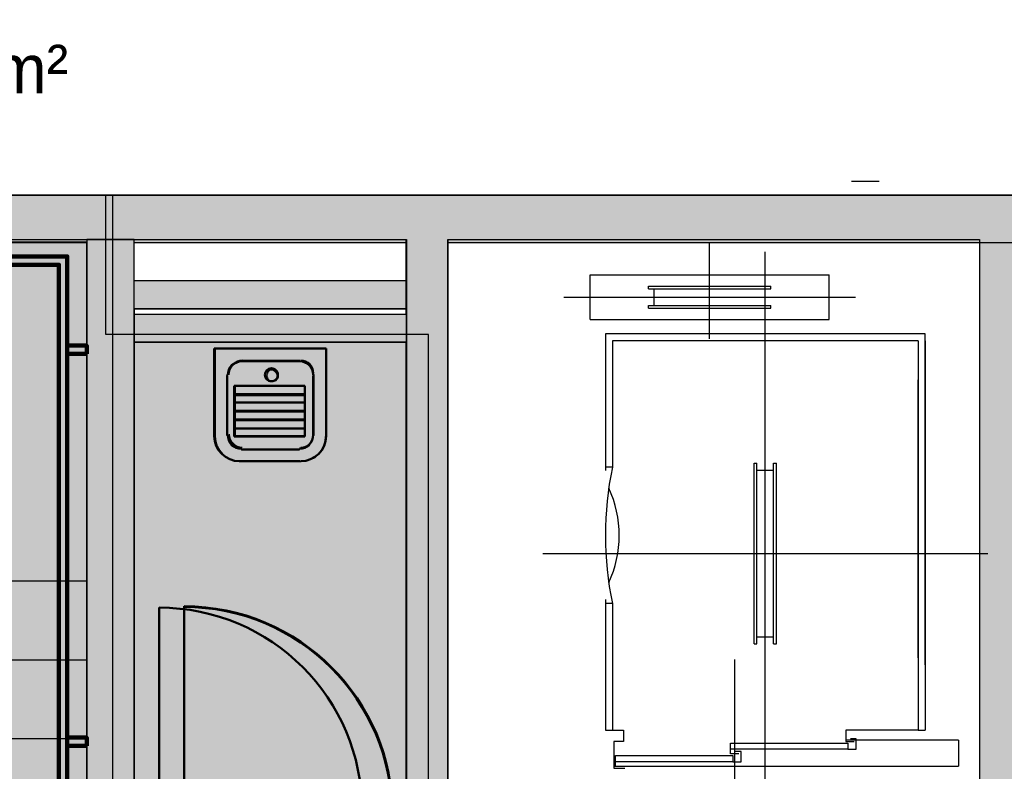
# Model space of a CAD drawing. Header units: metres. Extents: x -1 to 430, y -6 to 31.
# Tile 43 of 51: x 415.54 to 419.08, y 26.16 to 28.86. Entities that reach past the tile are written whole.
import ezdxf

# ---------------------------------------------------------------- set-up
doc = ezdxf.new("R2010")
doc.units = ezdxf.units.M
doc.linetypes.add('CONTINUA', pattern=[0])
doc.linetypes.add('PUNKT', pattern=[6.35, 0, -6.35])
for name, color, linetype, lineweight in [('3D P3 MURS', 7, 'CONTINUA', 25), ('3D P3 MURS NOUS', 7, 'CONTINUA', 25), ('3D P4 MURS', 7, 'CONTINUA', 25), ('3D P4 MURS NOUS', 7, 'CONTINUA', 25), ('3D P5 MURS', 7, 'CONTINUA', 25), ('3D P5 MURS NOUS', 7, 'CONTINUA', 25), ('3D PSC MURS', 7, 'CONTINUA', 25), ('P3 CONSTRUÏDES REAL D´ACUTACÓ', 7, 'CONTINUA', 25), ('P3 ESCALES 2D', 7, 'CONTINUA', 25), ('P4 CONSTRUÏDES REAL D´ ACTUACIÓ', 7, 'CONTINUA', 25), ('P4 ESCALES 2D', 7, 'CONTINUA', 25), ('P4 MOBLES', 7, 'CONTINUA', 25), ('P5 CONSTRUÏDES REAL D´ACTUACIÓ', 7, 'CONTINUA', 25), ('P5 ESCALA 2D', 7, 'CONTINUA', 25), ('PSC CONSTRUÏDES REAL D´ACTUACIÓ', 7, 'CONTINUA', 25), ('PSC ESCALA 2D', 7, 'CONTINUA', 25)]:
    doc.layers.add(name, color=color, linetype=linetype, lineweight=lineweight)
doc.styles.add('Century Gothic', font='txt')

# ---------------------------------------------------------------- blocks, each defined once
blk = doc.blocks.new('OBJETO_COMPLEJO_0')
at = {"layer": '3D P3 MURS NOUS', "color": 240, "linetype": 'CONTINUA', "lineweight": 140, "transparency": 33554687}
for points in [[(410.9304, 25.9895), (410.9004, 25.9896), (410.9003, 28.0082), (415.7064, 28.0082), (415.7064, 26.0308), (415.6764, 26.0308), (415.6764, 27.9782), (410.9302, 27.9782), (410.9304, 25.9895)], [(415.7762, 27.6574), (415.7064, 27.6574), (415.7064, 27.6874), (415.7762, 27.6874), (415.7762, 27.6574)], [(415.7762, 26.2474), (415.7064, 26.2474), (415.7064, 26.2774), (415.7762, 26.2774), (415.7762, 26.2474)]]:
    blk.add_lwpolyline(points, close=True, dxfattribs=at)
blk = doc.blocks.new('OBJETO_COMPLEJO_32')
at = {"layer": '3D P4 MURS NOUS', "color": 240, "linetype": 'CONTINUA', "lineweight": 140, "transparency": 33554687}
for points in [[(410.9304, 25.9895), (410.9004, 25.9896), (410.9003, 28.0082), (415.7064, 28.0082), (415.7064, 26.0308), (415.6764, 26.0308), (415.6764, 27.9782), (410.9302, 27.9782), (410.9304, 25.9895)], [(415.7762, 27.6574), (415.7064, 27.6574), (415.7064, 27.6874), (415.7762, 27.6874), (415.7762, 27.6574)], [(415.7762, 26.2474), (415.7064, 26.2474), (415.7064, 26.2774), (415.7762, 26.2774), (415.7762, 26.2474)]]:
    blk.add_lwpolyline(points, close=True, dxfattribs=at)
blk = doc.blocks.new('OBJETO_COMPLEJO_82')
at = {"layer": '3D P5 MURS NOUS', "color": 240, "linetype": 'CONTINUA', "lineweight": 140, "transparency": 33554687}
for points in [[(410.9304, 25.9895), (410.9004, 25.9896), (410.9003, 28.0082), (415.7064, 28.0082), (415.7064, 26.0308), (415.6764, 26.0308), (415.6764, 27.9782), (410.9302, 27.9782), (410.9304, 25.9895)], [(415.7762, 27.6574), (415.7064, 27.6574), (415.7064, 27.6874), (415.7762, 27.6874), (415.7762, 27.6574)], [(415.7762, 26.2474), (415.7064, 26.2474), (415.7064, 26.2774), (415.7762, 26.2774), (415.7762, 26.2474)]]:
    blk.add_lwpolyline(points, close=True, dxfattribs=at)

msp = doc.modelspace()

# ---------------------------------------------------------------- hatches: boundary and pattern name
at = {"layer": '3D P3 MURS', "linetype": 'CONTINUA', "lineweight": 18, "true_color": 0xa0a0a0, "transparency": 33554687}
for points in [[(426.8464, 28.2282), (401.2904, 28.2282), (401.2587, 28.0682), (426.8132, 28.0682)], [(415.777, 28.0682), (415.777, 25.8895), (415.947, 25.8895), (415.947, 28.0682)], [(417.077, 26.0395), (417.077, 28.0682), (416.927, 28.0682), (416.927, 26.0395)], [(419.137, 26.0395), (419.137, 28.0682), (418.987, 28.0682), (418.987, 26.0395)], [(415.947, 27.6995), (416.927, 27.6995), (416.927, 27.7995), (415.947, 27.7995)]]:
    msp.add_hatch(color=253, dxfattribs=at).paths.add_polyline_path(points)
at = {"layer": '3D P4 MURS', "linetype": 'CONTINUA', "lineweight": 18, "true_color": 0xa0a0a0, "transparency": 33554687}
for points in [[(426.8464, 28.2282), (401.2904, 28.2282), (401.2587, 28.0682), (426.8132, 28.0682)], [(415.777, 28.0682), (415.777, 25.8895), (415.947, 25.8895), (415.947, 28.0682)], [(417.0747, 26.0395), (417.0747, 28.0682), (416.9247, 28.0682), (416.9247, 26.0395)], [(419.137, 26.0395), (419.137, 28.0682), (418.987, 28.0682), (418.987, 26.0395)], [(415.947, 27.6995), (416.9247, 27.6995), (416.9247, 27.7995), (415.947, 27.7995)]]:
    msp.add_hatch(color=253, dxfattribs=at).paths.add_polyline_path(points)
at = {"layer": '3D P5 MURS', "linetype": 'CONTINUA', "lineweight": 18, "true_color": 0xa0a0a0, "transparency": 33554687}
for points in [[(426.8464, 28.2282), (401.2904, 28.2282), (401.2587, 28.0682), (426.8133, 28.0682)], [(415.777, 28.0682), (415.777, 25.8895), (415.947, 25.8895), (415.947, 28.0682)], [(417.077, 26.0395), (417.077, 28.0682), (416.927, 28.0682), (416.927, 26.0395)], [(419.137, 26.0395), (419.137, 28.0682), (418.987, 28.0682), (418.987, 26.0395)], [(415.947, 27.6995), (416.927, 27.6995), (416.927, 27.7995), (415.947, 27.7995)]]:
    msp.add_hatch(color=253, dxfattribs=at).paths.add_polyline_path(points)
at = {"layer": '3D PSC MURS', "linetype": 'CONTINUA', "lineweight": 18, "true_color": 0xa0a0a0, "transparency": 33554687}
for points in [[(421.2769, 28.2282), (405.8369, 28.2282), (405.8369, 28.0582), (421.2769, 28.0582)], [(415.7769, 28.0582), (415.7769, 25.8896), (415.9469, 25.8896), (415.9469, 28.0582)], [(417.0769, 25.5396), (417.0769, 28.0582), (416.9269, 28.0582), (416.9269, 27.9196), (416.9278, 27.9196), (416.9278, 27.8196), (416.9269, 27.8196), (416.9269, 25.5396)], [(415.9469, 27.8196), (416.9278, 27.8196), (416.9278, 27.9196), (415.9469, 27.9196)]]:
    msp.add_hatch(color=253, dxfattribs=at).paths.add_polyline_path(points)
at = {"layer": 'P3 CONSTRUÏDES REAL D´ACUTACÓ', "linetype": 'CONTINUA', "lineweight": 25, "true_color": 0x057044, "transparency": 33554687}
h = msp.add_hatch(color=116, dxfattribs=at)
h.paths.add_polyline_path([(421.0893, 25.975), (417.0052, 25.975), (417.0052, 27.7274), (415.8448, 27.7274), (415.8448, 28.2282), (410.7422, 28.2282), (410.7422, 28.0315), (408.9322, 28.0315), (408.9322, 27.6815), (406.0222, 27.6815), (406.0222, 27.8415), (405.6622, 27.8415), (405.6631, 28.0024), (404.3859, 28.0024), (404.3859, 28.2282), (400.7297, 28.2282), (397.681, 12.8406), (424.2907, 12.8406), (427.4796, 28.2282), (421.0893, 28.2282)])
h.paths.add_polyline_path([(415.6377, 22.1195), (414.1586, 21.5474), (413.399, 21.3696), (412.607, 21.3089), (411.1937, 20.8688), (410.3996, 20.8008), (409.6888, 21.2752), (409.6888, 22.1563), (409.3435, 22.4083), (408.4375, 22.9823), (407.6235, 23.3095), (407.6235, 24.1997), (410.8405, 24.1997), (410.8405, 24.2395), (417.4146, 24.2395), (417.4146, 23.4895), (416.9678, 23.4895), (416.9678, 22.1195)], flags=16)
h.paths.add_polyline_path([(406.1297, 24.2104), (406.1297, 23.476), (404.3723, 23.476), (404.3723, 24.2104)], flags=16)
at = {"layer": 'P4 CONSTRUÏDES REAL D´ ACTUACIÓ', "linetype": 'CONTINUA', "lineweight": 25, "true_color": 0x057044, "transparency": 33554687}
h = msp.add_hatch(color=116, dxfattribs=at)
h.paths.add_polyline_path([(421.0893, 25.975), (417.0052, 25.975), (417.0052, 27.7274), (415.8448, 27.7274), (415.8448, 28.2282), (410.7422, 28.2282), (410.7422, 28.0315), (408.9322, 28.0315), (408.9322, 27.6815), (406.0222, 27.6815), (406.0222, 27.8415), (405.6622, 27.8415), (405.6631, 28.0024), (404.3859, 28.0024), (404.3859, 28.2282), (400.7297, 28.2282), (397.681, 12.8406), (424.2907, 12.8406), (427.4796, 28.2282), (421.0893, 28.2282)])
h.paths.add_polyline_path([(415.6377, 22.1195), (414.1586, 21.5474), (413.399, 21.3696), (412.607, 21.3089), (411.1937, 20.8688), (410.3996, 20.8008), (409.6888, 21.2752), (409.6888, 22.1563), (409.3435, 22.4083), (408.4375, 22.9823), (407.6235, 23.3095), (407.6235, 24.1997), (410.8405, 24.1997), (410.8405, 24.2395), (417.4146, 24.2395), (417.4146, 23.4895), (416.9678, 23.4895), (416.9678, 22.1195)], flags=16)
h.paths.add_polyline_path([(406.1297, 24.2104), (406.1297, 23.476), (404.3723, 23.476), (404.3723, 24.2104)], flags=16)
at = {"layer": 'P5 CONSTRUÏDES REAL D´ACTUACIÓ', "linetype": 'CONTINUA', "lineweight": 25, "true_color": 0x057044, "transparency": 33554687}
h = msp.add_hatch(color=116, dxfattribs=at)
h.paths.add_polyline_path([(421.0893, 25.975), (417.0052, 25.975), (417.0052, 27.7274), (415.8448, 27.7274), (415.8448, 28.2282), (410.7422, 28.2282), (410.7422, 28.0315), (408.9322, 28.0315), (408.9322, 27.6815), (406.0222, 27.6815), (406.0222, 27.8415), (405.6622, 27.8415), (405.6631, 28.0024), (404.386, 28.0024), (404.386, 28.2282), (400.7297, 28.2282), (397.681, 12.8406), (424.2907, 12.8406), (427.4796, 28.2282), (421.0893, 28.2282)])
h.paths.add_polyline_path([(415.6377, 22.1195), (414.1586, 21.5474), (413.399, 21.3696), (412.607, 21.3089), (411.1937, 20.8688), (410.3996, 20.8008), (409.6888, 21.2752), (409.6888, 22.1563), (409.3435, 22.4083), (408.4375, 22.9823), (407.6235, 23.3095), (407.6235, 24.1997), (410.8405, 24.1997), (410.8405, 24.2395), (417.4146, 24.2395), (417.4146, 23.4895), (416.9678, 23.4895), (416.9678, 22.1195)], flags=16)
h.paths.add_polyline_path([(406.1297, 24.2104), (406.1297, 23.476), (404.3723, 23.476), (404.3723, 24.2104)], flags=16)
at = {"layer": 'PSC CONSTRUÏDES REAL D´ACTUACIÓ', "linetype": 'CONTINUA', "lineweight": 25, "transparency": 33554585}
h = msp.add_hatch(color=7, dxfattribs=at)
h.set_gradient(color1=(5, 112, 68), color2=(5, 112, 68), one_color=1, name='INVSPHERICAL')
h.paths.add_polyline_path([(410.75, 24.2303), (417.0104, 24.2082), (417.0104, 25.9782), (415.8704, 25.9782), (415.8704, 28.2282), (410.7704, 28.2282)], flags=0)

# ---------------------------------------------------------------- linework, layer by layer
at = {"layer": '3D P3 MURS', "color": 7, "linetype": 'CONTINUA', "lineweight": 25, "transparency": 33554687}
for p, q in [((426.8464, 28.2282), (401.2904, 28.2282)), ((408.987, 28.0682), (415.777, 28.0682)), ((415.777, 28.0682), (415.777, 25.8895)), ((415.947, 28.0682), (416.927, 28.0682)), ((415.947, 27.7995), (415.947, 28.0682)), ((416.927, 28.0682), (416.927, 27.7995)), ((417.077, 28.0682), (418.987, 28.0682)), ((417.077, 26.0395), (417.077, 28.0682)), ((418.987, 28.0682), (418.987, 26.0395)), ((416.927, 27.7995), (415.947, 27.7995)), ((415.947, 27.6995), (416.927, 27.6995)), ((415.947, 26.0395), (415.947, 27.6995)), ((416.927, 27.6995), (416.927, 26.0395))]:
    msp.add_line(p, q, dxfattribs=at)
at = {"layer": '3D P3 MURS', "color": 202, "linetype": 'CONTINUA', "lineweight": 50, "transparency": 33554687}
msp.add_line((416.127, 25.9995), (416.127, 26.7495), dxfattribs=at)
msp.add_arc((416.127, 25.9995), 0.75, 0, 90, dxfattribs=at)
at = {"layer": '3D P4 MURS', "color": 7, "linetype": 'CONTINUA', "lineweight": 25, "transparency": 33554687}
for p, q in [((426.8464, 28.2282), (401.2904, 28.2282)), ((408.987, 28.0682), (416.9247, 28.0682)), ((415.777, 28.0682), (415.777, 25.8895)), ((415.947, 28.0682), (415.777, 28.0682)), ((415.947, 27.7995), (415.947, 28.0682)), ((416.9247, 28.0682), (416.9247, 27.7995)), ((417.0747, 26.0395), (417.0747, 28.0682)), ((417.0747, 28.0682), (418.987, 28.0682)), ((418.987, 28.0682), (418.987, 26.0395)), ((416.9247, 27.7995), (415.947, 27.7995)), ((415.947, 26.0395), (415.947, 27.6995)), ((415.947, 27.6995), (416.9247, 27.6995)), ((416.9247, 27.6995), (416.9247, 26.0395))]:
    msp.add_line(p, q, dxfattribs=at)
at = {"layer": '3D P4 MURS', "color": 202, "linetype": 'CONTINUA', "lineweight": 50, "transparency": 33554687}
msp.add_line((416.127, 25.9995), (416.127, 26.7472), dxfattribs=at)
msp.add_arc((416.127, 25.9995), 0.7477, 0, 90, dxfattribs=at)
at = {"layer": '3D P5 MURS', "color": 7, "linetype": 'CONTINUA', "lineweight": 25, "transparency": 33554687}
for p, q in [((426.8464, 28.2282), (401.2904, 28.2282)), ((408.987, 28.0682), (416.927, 28.0682)), ((415.777, 28.0682), (415.777, 25.8895)), ((415.947, 28.0682), (415.777, 28.0682)), ((415.947, 27.7995), (415.947, 28.0682)), ((416.927, 28.0682), (416.927, 27.7995)), ((417.077, 28.0682), (418.987, 28.0682)), ((417.077, 26.0395), (417.077, 28.0682)), ((418.987, 28.0682), (418.987, 26.0395)), ((416.927, 27.7995), (415.947, 27.7995)), ((415.947, 27.6995), (416.927, 27.6995)), ((415.947, 26.0395), (415.947, 27.6995)), ((416.927, 27.6995), (416.927, 26.0395))]:
    msp.add_line(p, q, dxfattribs=at)
at = {"layer": '3D P5 MURS', "color": 202, "linetype": 'CONTINUA', "lineweight": 50, "transparency": 33554687}
msp.add_line((416.127, 25.9995), (416.127, 26.7495), dxfattribs=at)
msp.add_arc((416.127, 25.9995), 0.75, 0, 90, dxfattribs=at)
at = {"layer": '3D PSC MURS', "color": 7, "linetype": 'CONTINUA', "lineweight": 25, "transparency": 33554687}
for p, q in [((421.2769, 28.2282), (405.8369, 28.2282)), ((410.8269, 28.0582), (415.7769, 28.0582)), ((415.7769, 28.0582), (415.7769, 25.8896)), ((415.9469, 28.0582), (416.9269, 28.0582)), ((415.9469, 27.9196), (415.9469, 28.0582)), ((416.9269, 28.0582), (416.9269, 27.9196)), ((417.0769, 28.0582), (420.9769, 28.0582)), ((417.0769, 25.5396), (417.0769, 28.0582)), ((416.9269, 27.9196), (415.9469, 27.9196)), ((415.9469, 27.8196), (416.9269, 27.8196)), ((415.9469, 26.0696), (415.9469, 27.8196)), ((416.9269, 27.8196), (416.9269, 26.0696))]:
    msp.add_line(p, q, dxfattribs=at)
at = {"layer": '3D PSC MURS', "color": 202, "linetype": 'CONTINUA', "lineweight": 50, "transparency": 33554687}
msp.add_line((416.0369, 26.0146), (416.0369, 26.7446), dxfattribs=at)
msp.add_arc((416.0369, 26.0146), 0.73, 0, 90, dxfattribs=at)
at = {"layer": 'P3 CONSTRUÏDES REAL D´ACUTACÓ', "color": 7, "linetype": 'CONTINUA', "lineweight": 25, "transparency": 33554687}
for p, q in [((415.8448, 28.2282), (410.7422, 28.2282)), ((415.8448, 27.7274), (415.8448, 28.2282)), ((417.0052, 27.7274), (415.8448, 27.7274)), ((417.0052, 25.975), (417.0052, 27.7274))]:
    msp.add_line(p, q, dxfattribs=at)
at = {"layer": 'P3 ESCALES 2D', "color": 7, "lineweight": 25, "transparency": 33554687}
for p, q in [((418.017, 27.7115), (418.017, 28.0595)), ((418.217, 25.8335), (418.217, 28.0245)), ((417.587, 27.7815), (417.587, 27.9415)), ((417.587, 27.9415), (418.447, 27.9415)), ((418.447, 27.7815), (418.447, 27.9415)), ((417.797, 27.9015), (418.237, 27.9015)), ((417.797, 27.8915), (417.797, 27.9015)), ((417.797, 27.8915), (418.237, 27.8915)), ((417.817, 27.8315), (417.817, 27.8915)), ((418.217, 27.8315), (418.217, 27.8915)), ((418.237, 27.8915), (418.237, 27.9015)), ((417.492, 27.8615), (418.542, 27.8615)), ((417.797, 27.8215), (417.797, 27.8315)), ((417.797, 27.8315), (418.237, 27.8315)), ((417.797, 27.8215), (418.237, 27.8215)), ((418.237, 27.8215), (418.237, 27.8315)), ((417.587, 27.7815), (418.447, 27.7815)), ((418.792, 27.7295), (417.642, 27.7295)), ((417.642, 27.7295), (417.642, 27.2375)), ((418.767, 27.7045), (417.667, 27.7045)), ((417.667, 27.7045), (417.667, 27.2495)), ((418.767, 27.7045), (418.767, 26.3045)), ((418.792, 26.5395), (418.792, 27.7295)), ((418.792, 27.7045), (418.792, 26.3045)), ((416.2385, 27.6767), (416.6355, 27.6767)), ((416.2385, 27.6767), (416.2385, 27.3559)), ((416.6355, 27.6767), (416.6355, 27.3559)), ((416.3314, 27.6345), (416.5426, 27.6345)), ((416.2807, 27.5838), (416.2807, 27.3643)), ((416.5933, 27.5838), (416.5933, 27.3643)), ((418.767, 26.5645), (418.767, 27.5645)), ((416.3061, 27.5416), (416.3061, 27.3643)), ((416.3061, 27.5416), (416.5595, 27.5416)), ((416.5595, 27.5416), (416.5595, 27.3643)), ((416.3061, 27.5078), (416.5595, 27.5078)), ((416.3061, 27.4825), (416.5595, 27.4825)), ((416.3061, 27.4488), (416.5595, 27.4488)), ((416.3061, 27.4234), (416.5595, 27.4234)), ((416.3061, 27.3897), (416.5595, 27.3897)), ((416.3061, 27.3643), (416.5595, 27.3643)), ((416.3314, 27.3137), (416.5426, 27.3137)), ((416.3229, 27.2715), (416.5426, 27.2715)), ((417.667, 27.2495), (417.642, 27.2495)), ((418.177, 27.2645), (418.187, 27.2645)), ((418.177, 26.6145), (418.177, 27.2645)), ((418.187, 26.6145), (418.187, 27.2645)), ((418.187, 27.2395), (418.247, 27.2395)), ((418.247, 27.2645), (418.257, 27.2645)), ((418.247, 26.6145), (418.247, 27.2645)), ((418.257, 26.6145), (418.257, 27.2645)), ((417.417, 26.9395), (419.017, 26.9395)), ((415.777, 26.8395), (414.607, 26.8395)), ((417.642, 26.7735), (417.642, 26.3045)), ((417.667, 26.7595), (417.642, 26.7595)), ((417.667, 26.7595), (417.667, 26.3045)), ((418.187, 26.6395), (418.247, 26.6395)), ((418.177, 26.6145), (418.187, 26.6145)), ((418.247, 26.6145), (418.257, 26.6145)), ((415.777, 26.5561), (414.607, 26.5561)), ((418.107, 25.8605), (418.107, 26.5585)), ((417.642, 26.3045), (417.707, 26.3045)), ((418.767, 26.3045), (418.792, 26.3045)), ((415.777, 26.2728), (414.607, 26.2728)), ((418.912, 26.2685), (418.507, 26.2685)), ((418.912, 26.2685), (418.912, 26.1745)), ((418.514, 26.2355), (418.092, 26.2355)), ((417.672, 26.1745), (418.912, 26.1745)), ((418.1, 26.1905), (417.678, 26.1905))]:
    msp.add_line(p, q, dxfattribs=at)
for points in [[(416.3356, 27.6345), (416.3263, 27.6335), (416.3175, 27.6308), (416.3096, 27.6266), (416.3028, 27.6209), (416.2971, 27.614), (416.2928, 27.6061), (416.2901, 27.5974), (416.2892, 27.5881)], [(416.5933, 27.5881), (416.5923, 27.5974), (416.5896, 27.6061), (416.5853, 27.614), (416.5797, 27.6209), (416.5728, 27.6266), (416.5649, 27.6308), (416.5562, 27.6335), (416.5468, 27.6345)], [(416.2385, 27.3601), (416.2403, 27.3422), (416.2454, 27.3256), (416.2536, 27.3105), (416.2645, 27.2974), (416.2776, 27.2866), (416.2926, 27.2784), (416.3093, 27.2733), (416.3272, 27.2715)], [(416.2892, 27.3686), (416.2901, 27.3592), (416.2928, 27.3505), (416.2971, 27.3426), (416.3028, 27.3357), (416.3096, 27.3301), (416.3175, 27.3258), (416.3263, 27.3231), (416.3356, 27.3221)], [(416.5468, 27.3221), (416.5562, 27.3231), (416.5649, 27.3258), (416.5728, 27.3301), (416.5797, 27.3357), (416.5853, 27.3426), (416.5896, 27.3505), (416.5923, 27.3592), (416.5933, 27.3686)], [(416.5468, 27.2715), (416.5647, 27.2733), (416.5813, 27.2784), (416.5964, 27.2866), (416.6095, 27.2974), (416.6203, 27.3105), (416.6285, 27.3256), (416.6337, 27.3422), (416.6355, 27.3601)], [(417.667, 26.3045), (417.707, 26.3045), (417.707, 26.2635), (417.672, 26.2635), (417.672, 26.1675), (417.712, 26.1675)], [(418.767, 26.3045), (418.507, 26.3045), (418.507, 26.2635), (418.537, 26.2635)], [(418.122, 26.2185), (418.092, 26.2185), (418.092, 26.2575), (418.514, 26.2575), (418.514, 26.2355), (418.544, 26.2355), (418.544, 26.2725), (418.524, 26.2725)], [(417.708, 26.1735), (417.678, 26.1735), (417.678, 26.2125), (418.1, 26.2125), (418.1, 26.1905), (418.13, 26.1905), (418.13, 26.2275), (418.11, 26.2275)]]:
    msp.add_lwpolyline(points, dxfattribs=at)
msp.add_lwpolyline([(416.4666, 27.5796), (416.4661, 27.5839), (416.4649, 27.5878), (416.4629, 27.5914), (416.4604, 27.5945), (416.4572, 27.5971), (416.4537, 27.5991), (416.4497, 27.6003), (416.4454, 27.6007), (416.4412, 27.6003), (416.4372, 27.5991), (416.4336, 27.5971), (416.4305, 27.5945), (416.4279, 27.5914), (416.426, 27.5878), (416.4247, 27.5839), (416.4243, 27.5796), (416.4247, 27.5754), (416.426, 27.5714), (416.4279, 27.5678), (416.4305, 27.5647), (416.4336, 27.5621), (416.4372, 27.5602), (416.4412, 27.5589), (416.4454, 27.5585), (416.4497, 27.5589), (416.4537, 27.5602), (416.4572, 27.5621), (416.4604, 27.5647), (416.4629, 27.5678), (416.4649, 27.5714), (416.4661, 27.5754), (416.4666, 27.5796)], close=True, dxfattribs=at)
for centre, radius, start, end in [((418.855, 27.0045), 1.213, 168.3473, 191.6527), ((417.293, 27.0045), 0.399, 334.7815, 25.2185)]:
    msp.add_arc(centre, radius, start, end, dxfattribs=at)
at = {"layer": 'P4 CONSTRUÏDES REAL D´ ACTUACIÓ', "color": 7, "linetype": 'CONTINUA', "lineweight": 25, "transparency": 33554687}
for p, q in [((415.8448, 28.2282), (410.7422, 28.2282)), ((415.8448, 27.7274), (415.8448, 28.2282)), ((417.0052, 27.7274), (415.8448, 27.7274)), ((417.0052, 25.975), (417.0052, 27.7274))]:
    msp.add_line(p, q, dxfattribs=at)
at = {"layer": 'P4 ESCALES 2D', "color": 7, "lineweight": 25, "transparency": 33554687}
for p, q in [((418.017, 27.7115), (418.017, 28.0595)), ((418.217, 25.8335), (418.217, 28.0245)), ((417.587, 27.7815), (417.587, 27.9415)), ((417.587, 27.9415), (418.447, 27.9415)), ((418.447, 27.7815), (418.447, 27.9415)), ((417.797, 27.9015), (418.237, 27.9015)), ((417.797, 27.8915), (417.797, 27.9015)), ((417.797, 27.8915), (418.237, 27.8915)), ((417.817, 27.8315), (417.817, 27.8915)), ((418.217, 27.8315), (418.217, 27.8915)), ((418.237, 27.8915), (418.237, 27.9015)), ((417.492, 27.8615), (418.542, 27.8615)), ((417.797, 27.8215), (417.797, 27.8315)), ((417.797, 27.8315), (418.237, 27.8315)), ((417.797, 27.8215), (418.237, 27.8215)), ((418.237, 27.8215), (418.237, 27.8315)), ((417.587, 27.7815), (418.447, 27.7815)), ((418.792, 27.7295), (417.642, 27.7295)), ((417.642, 27.7295), (417.642, 27.2375)), ((418.767, 27.7045), (417.667, 27.7045)), ((417.667, 27.7045), (417.667, 27.2495)), ((418.767, 27.7045), (418.767, 26.3045)), ((418.792, 26.5395), (418.792, 27.7295)), ((418.792, 27.7045), (418.792, 26.3045)), ((418.767, 26.5645), (418.767, 27.5645)), ((417.667, 27.2495), (417.642, 27.2495)), ((418.177, 27.2645), (418.187, 27.2645)), ((418.177, 26.6145), (418.177, 27.2645)), ((418.187, 26.6145), (418.187, 27.2645)), ((418.187, 27.2395), (418.247, 27.2395)), ((418.247, 27.2645), (418.257, 27.2645)), ((418.247, 26.6145), (418.247, 27.2645)), ((418.257, 26.6145), (418.257, 27.2645)), ((417.417, 26.9395), (419.017, 26.9395)), ((415.777, 26.8395), (414.607, 26.8395)), ((417.642, 26.7735), (417.642, 26.3045)), ((417.667, 26.7595), (417.642, 26.7595)), ((417.667, 26.7595), (417.667, 26.3045)), ((418.187, 26.6395), (418.247, 26.6395)), ((418.177, 26.6145), (418.187, 26.6145)), ((418.247, 26.6145), (418.257, 26.6145)), ((415.777, 26.5561), (414.607, 26.5561)), ((418.107, 25.8605), (418.107, 26.5585)), ((417.642, 26.3045), (417.707, 26.3045)), ((418.767, 26.3045), (418.792, 26.3045)), ((415.777, 26.2728), (414.607, 26.2728)), ((418.912, 26.2685), (418.507, 26.2685)), ((418.912, 26.2685), (418.912, 26.1745)), ((418.514, 26.2355), (418.092, 26.2355)), ((417.672, 26.1745), (418.912, 26.1745)), ((418.1, 26.1905), (417.678, 26.1905))]:
    msp.add_line(p, q, dxfattribs=at)
at = {"layer": 'P4 ESCALES 2D', "color": 7, "linetype": 'CONTINUA', "lineweight": 25, "transparency": 33554687}
for p, q in [((416.2366, 27.6767), (416.6373, 27.6767)), ((416.2366, 27.6767), (416.2366, 27.36)), ((416.6373, 27.6767), (416.6373, 27.36)), ((416.3318, 27.6316), (416.5422, 27.6316)), ((416.2817, 27.5815), (416.2817, 27.365)), ((416.5922, 27.5815), (416.5922, 27.365)), ((416.3105, 27.5411), (416.3105, 27.3608)), ((416.3105, 27.5411), (416.5609, 27.5411)), ((416.5609, 27.5411), (416.5609, 27.3608)), ((416.3105, 27.511), (416.5609, 27.511)), ((416.3105, 27.481), (416.5609, 27.481)), ((416.3105, 27.4509), (416.5609, 27.4509)), ((416.3105, 27.4209), (416.5609, 27.4209)), ((416.3105, 27.3908), (416.5609, 27.3908)), ((416.3105, 27.3608), (416.5609, 27.3608)), ((416.3318, 27.315), (416.5422, 27.315)), ((416.3268, 27.2699), (416.5472, 27.2699))]:
    msp.add_line(p, q, dxfattribs=at)
at = {"layer": 'P4 ESCALES 2D', "color": 7, "lineweight": 25, "transparency": 33554687}
for points in [[(417.667, 26.3045), (417.707, 26.3045), (417.707, 26.2635), (417.672, 26.2635), (417.672, 26.1675), (417.712, 26.1675)], [(418.767, 26.3045), (418.507, 26.3045), (418.507, 26.2635), (418.537, 26.2635)], [(418.122, 26.2185), (418.092, 26.2185), (418.092, 26.2575), (418.514, 26.2575), (418.514, 26.2355), (418.544, 26.2355), (418.544, 26.2725), (418.524, 26.2725)], [(417.708, 26.1735), (417.678, 26.1735), (417.678, 26.2125), (418.1, 26.2125), (418.1, 26.1905), (418.13, 26.1905), (418.13, 26.2275), (418.11, 26.2275)]]:
    msp.add_lwpolyline(points, dxfattribs=at)
at = {"layer": 'P4 ESCALES 2D', "color": 7, "linetype": 'CONTINUA', "lineweight": 25, "transparency": 33554687}
msp.add_circle((416.4396, 27.5788), 0.0213, dxfattribs=at)
for centre, radius, start, end in [((416.3318, 27.5815), 0.0501, 90, 180), ((416.5422, 27.5815), 0.0501, 0, 90), ((416.3268, 27.36), 0.0902, 180, 270), ((416.3318, 27.365), 0.0501, 180, 270), ((416.5422, 27.365), 0.0501, 270, 0), ((416.5472, 27.36), 0.0902, 270, 0)]:
    msp.add_arc(centre, radius, start, end, dxfattribs=at)
at = {"layer": 'P4 ESCALES 2D', "color": 7, "lineweight": 25, "transparency": 33554687}
for centre, radius, start, end in [((418.855, 27.0045), 1.213, 168.3473, 191.6527), ((417.293, 27.0045), 0.399, 334.7815, 25.2185)]:
    msp.add_arc(centre, radius, start, end, dxfattribs=at)
at = {"layer": 'P4 MOBLES', "color": 202, "linetype": 'CONTINUA', "lineweight": 50, "transparency": 33554687}
for p, q in [((416.2353, 27.6773), (416.6374, 27.6773)), ((416.2353, 27.6773), (416.2353, 27.3598)), ((416.6374, 27.6773), (416.6374, 27.3598)), ((416.3326, 27.6308), (416.54, 27.6308)), ((416.2818, 27.58), (416.2818, 27.3641)), ((416.5908, 27.58), (416.5908, 27.3641)), ((416.3072, 27.5419), (416.3072, 27.3598)), ((416.3072, 27.5419), (416.5612, 27.5419)), ((416.5612, 27.5419), (416.5612, 27.3598)), ((416.3072, 27.5122), (416.5612, 27.5122)), ((416.3072, 27.4826), (416.5612, 27.4826)), ((416.3072, 27.453), (416.5612, 27.453)), ((416.3072, 27.4191), (416.5612, 27.4191)), ((416.3072, 27.3895), (416.5612, 27.3895)), ((416.3072, 27.3598), (416.5612, 27.3598)), ((416.3326, 27.3133), (416.54, 27.3133)), ((416.3242, 27.2709), (416.5443, 27.2709))]:
    msp.add_line(p, q, dxfattribs=at)
for points in [[(416.3347, 27.6308), (416.3249, 27.6298), (416.3158, 27.6269), (416.3075, 27.6225), (416.3003, 27.6165), (416.2944, 27.6093), (416.2899, 27.601), (416.287, 27.5919), (416.2861, 27.5821)], [(416.5908, 27.5821), (416.5899, 27.5919), (416.587, 27.601), (416.5825, 27.6093), (416.5766, 27.6165), (416.5694, 27.6225), (416.5611, 27.6269), (416.552, 27.6298), (416.5422, 27.6308)], [(416.2353, 27.362), (416.2371, 27.3436), (416.2424, 27.3265), (416.2508, 27.3111), (416.2619, 27.2976), (416.2754, 27.2865), (416.2908, 27.2781), (416.3079, 27.2728), (416.3263, 27.2709)], [(416.2861, 27.3662), (416.287, 27.3564), (416.2899, 27.3472), (416.2944, 27.339), (416.3003, 27.3318), (416.3075, 27.3258), (416.3158, 27.3213), (416.3249, 27.3185), (416.3347, 27.3175)], [(416.5422, 27.3175), (416.552, 27.3185), (416.5611, 27.3213), (416.5694, 27.3258), (416.5766, 27.3318), (416.5825, 27.339), (416.587, 27.3472), (416.5899, 27.3564), (416.5908, 27.3662)], [(416.5464, 27.2709), (416.5647, 27.2728), (416.5818, 27.2781), (416.5973, 27.2865), (416.6108, 27.2976), (416.6219, 27.3111), (416.6303, 27.3265), (416.6356, 27.3436), (416.6374, 27.362)]]:
    msp.add_lwpolyline(points, dxfattribs=at)
msp.add_lwpolyline([(416.4639, 27.5821), (416.4634, 27.5868), (416.462, 27.5911), (416.4599, 27.5951), (416.457, 27.5985), (416.4536, 27.6014), (416.4496, 27.6035), (416.4453, 27.6049), (416.4406, 27.6054), (416.4359, 27.6049), (416.4315, 27.6035), (416.4276, 27.6014), (416.4241, 27.5985), (416.4213, 27.5951), (416.4191, 27.5911), (416.4178, 27.5868), (416.4173, 27.5821), (416.4178, 27.5774), (416.4191, 27.573), (416.4213, 27.5691), (416.4241, 27.5656), (416.4276, 27.5628), (416.4315, 27.5606), (416.4359, 27.5593), (416.4406, 27.5588), (416.4453, 27.5593), (416.4496, 27.5606), (416.4536, 27.5628), (416.457, 27.5656), (416.4599, 27.5691), (416.462, 27.573), (416.4634, 27.5774), (416.4639, 27.5821)], close=True, dxfattribs=at)
at = {"layer": 'P5 CONSTRUÏDES REAL D´ACTUACIÓ', "color": 7, "linetype": 'CONTINUA', "lineweight": 25, "transparency": 33554687}
for p, q in [((415.8448, 28.2282), (410.7422, 28.2282)), ((415.8448, 27.7274), (415.8448, 28.2282)), ((417.0052, 27.7274), (415.8448, 27.7274)), ((417.0052, 25.975), (417.0052, 27.7274))]:
    msp.add_line(p, q, dxfattribs=at)
at = {"layer": 'P5 ESCALA 2D', "color": 7, "lineweight": 25, "transparency": 33554687}
for p, q in [((418.017, 27.7115), (418.017, 28.0595)), ((418.217, 25.8335), (418.217, 28.0245)), ((417.587, 27.7815), (417.587, 27.9415)), ((417.587, 27.9415), (418.447, 27.9415)), ((418.447, 27.7815), (418.447, 27.9415)), ((417.797, 27.9015), (418.237, 27.9015)), ((417.797, 27.8915), (417.797, 27.9015)), ((417.797, 27.8915), (418.237, 27.8915)), ((417.817, 27.8315), (417.817, 27.8915)), ((418.217, 27.8315), (418.217, 27.8915)), ((418.237, 27.8915), (418.237, 27.9015)), ((417.492, 27.8615), (418.542, 27.8615)), ((417.797, 27.8215), (417.797, 27.8315)), ((417.797, 27.8315), (418.237, 27.8315)), ((417.797, 27.8215), (418.237, 27.8215)), ((418.237, 27.8215), (418.237, 27.8315)), ((417.587, 27.7815), (418.447, 27.7815)), ((416.927, 27.6995), (415.947, 27.6995)), ((418.792, 27.7295), (417.642, 27.7295)), ((417.642, 27.7295), (417.642, 27.2375)), ((418.767, 27.7045), (417.667, 27.7045)), ((417.667, 27.7045), (417.667, 27.2495)), ((418.767, 27.7045), (418.767, 26.3045)), ((418.792, 26.5395), (418.792, 27.7295)), ((418.792, 27.7045), (418.792, 26.3045)), ((418.767, 26.5645), (418.767, 27.5645)), ((417.667, 27.2495), (417.642, 27.2495)), ((418.177, 27.2645), (418.187, 27.2645)), ((418.177, 26.6145), (418.177, 27.2645)), ((418.187, 26.6145), (418.187, 27.2645)), ((418.187, 27.2395), (418.247, 27.2395)), ((418.247, 27.2645), (418.257, 27.2645)), ((418.247, 26.6145), (418.247, 27.2645)), ((418.257, 26.6145), (418.257, 27.2645)), ((417.417, 26.9395), (419.017, 26.9395)), ((415.777, 26.8395), (414.607, 26.8395)), ((417.642, 26.7735), (417.642, 26.3045)), ((417.667, 26.7595), (417.642, 26.7595)), ((417.667, 26.7595), (417.667, 26.3045)), ((418.187, 26.6395), (418.247, 26.6395)), ((418.177, 26.6145), (418.187, 26.6145)), ((418.247, 26.6145), (418.257, 26.6145)), ((415.777, 26.5561), (414.607, 26.5561)), ((418.107, 25.8605), (418.107, 26.5585)), ((417.642, 26.3045), (417.707, 26.3045)), ((418.767, 26.3045), (418.792, 26.3045)), ((415.777, 26.2728), (414.607, 26.2728)), ((418.912, 26.2685), (418.507, 26.2685)), ((418.912, 26.2685), (418.912, 26.1745)), ((418.514, 26.2355), (418.092, 26.2355)), ((417.672, 26.1745), (418.912, 26.1745)), ((418.1, 26.1905), (417.678, 26.1905))]:
    msp.add_line(p, q, dxfattribs=at)
at = {"layer": 'P5 ESCALA 2D', "color": 7, "linetype": 'CONTINUA', "lineweight": 25, "transparency": 33554687}
for p, q in [((416.2366, 27.6767), (416.6373, 27.6767)), ((416.2366, 27.6767), (416.2366, 27.36)), ((416.6373, 27.6767), (416.6373, 27.36)), ((416.3318, 27.6316), (416.5422, 27.6316)), ((416.2817, 27.5815), (416.2817, 27.365)), ((416.5922, 27.5815), (416.5922, 27.365)), ((416.3105, 27.5411), (416.3105, 27.3608)), ((416.3105, 27.5411), (416.5609, 27.5411)), ((416.5609, 27.5411), (416.5609, 27.3608)), ((416.3105, 27.511), (416.5609, 27.511)), ((416.3105, 27.481), (416.5609, 27.481)), ((416.3105, 27.4509), (416.5609, 27.4509)), ((416.3105, 27.4209), (416.5609, 27.4209)), ((416.3105, 27.3908), (416.5609, 27.3908)), ((416.3105, 27.3608), (416.5609, 27.3608)), ((416.3318, 27.315), (416.5422, 27.315)), ((416.3268, 27.2699), (416.5472, 27.2699))]:
    msp.add_line(p, q, dxfattribs=at)
at = {"layer": 'P5 ESCALA 2D', "color": 7, "lineweight": 25, "transparency": 33554687}
for points in [[(417.667, 26.3045), (417.707, 26.3045), (417.707, 26.2635), (417.672, 26.2635), (417.672, 26.1675), (417.712, 26.1675)], [(418.767, 26.3045), (418.507, 26.3045), (418.507, 26.2635), (418.537, 26.2635)], [(418.122, 26.2185), (418.092, 26.2185), (418.092, 26.2575), (418.514, 26.2575), (418.514, 26.2355), (418.544, 26.2355), (418.544, 26.2725), (418.524, 26.2725)], [(417.708, 26.1735), (417.678, 26.1735), (417.678, 26.2125), (418.1, 26.2125), (418.1, 26.1905), (418.13, 26.1905), (418.13, 26.2275), (418.11, 26.2275)]]:
    msp.add_lwpolyline(points, dxfattribs=at)
at = {"layer": 'P5 ESCALA 2D', "color": 7, "linetype": 'CONTINUA', "lineweight": 25, "transparency": 33554687}
msp.add_circle((416.4396, 27.5788), 0.0213, dxfattribs=at)
for centre, radius, start, end in [((416.3318, 27.5815), 0.0501, 90, 180), ((416.5422, 27.5815), 0.0501, 0, 90), ((416.3268, 27.36), 0.0902, 180, 270), ((416.3318, 27.365), 0.0501, 180, 270), ((416.5422, 27.365), 0.0501, 270, 0), ((416.5472, 27.36), 0.0902, 270, 0)]:
    msp.add_arc(centre, radius, start, end, dxfattribs=at)
at = {"layer": 'P5 ESCALA 2D', "color": 7, "lineweight": 25, "transparency": 33554687}
for centre, radius, start, end in [((418.855, 27.0045), 1.213, 168.3473, 191.6527), ((417.293, 27.0045), 0.399, 334.7815, 25.2185)]:
    msp.add_arc(centre, radius, start, end, dxfattribs=at)
at = {"layer": 'PSC CONSTRUÏDES REAL D´ACTUACIÓ', "color": 7, "linetype": 'CONTINUA', "lineweight": 25, "transparency": 33554687}
for p, q in [((415.8704, 28.2282), (410.7704, 28.2282)), ((415.8704, 25.9782), (415.8704, 28.2282))]:
    msp.add_line(p, q, dxfattribs=at)
at = {"layer": 'PSC ESCALA 2D', "color": 7, "linetype": 'PUNKT', "lineweight": 25, "transparency": 33554687}
msp.add_line((405.6269, 28.2786), (421.4869, 28.2786), dxfattribs=at)
at = {"layer": 'PSC ESCALA 2D', "color": 7, "linetype": 'CONTINUA', "lineweight": 25, "transparency": 33554687}
for p, q in [((405.8369, 28.2286), (421.2769, 28.2286)), ((415.7769, 28.0596), (410.8269, 28.0596)), ((415.7769, 25.8896), (415.7769, 28.0596)), ((416.9269, 27.8196), (415.9469, 27.8196)), ((415.9469, 27.8196), (415.9469, 26.0696)), ((416.9269, 26.0696), (416.9269, 27.8196)), ((415.7769, 26.8396), (414.6069, 26.8396)), ((415.7769, 26.5563), (414.6069, 26.5563)), ((415.7769, 26.273), (414.6069, 26.273))]:
    msp.add_line(p, q, dxfattribs=at)

# ---------------------------------------------------------------- block references
at = {"layer": '3D P3 MURS NOUS', "color": 240, "linetype": 'CONTINUA', "lineweight": 140, "transparency": 33554687}
msp.add_blockref('OBJETO_COMPLEJO_0', (0, 0), dxfattribs=at)
at = {"layer": '3D P4 MURS NOUS', "color": 240, "linetype": 'CONTINUA', "lineweight": 140, "transparency": 33554687}
msp.add_blockref('OBJETO_COMPLEJO_32', (0, 0), dxfattribs=at)
at = {"layer": '3D P5 MURS NOUS', "color": 240, "linetype": 'CONTINUA', "lineweight": 140, "transparency": 33554687}
msp.add_blockref('OBJETO_COMPLEJO_82', (0, 0), dxfattribs=at)

# ---------------------------------------------------------------- texts
at = {"layer": 'P3 CONSTRUÏDES REAL D´ACUTACÓ', "color": 7, "linetype": 'CONTINUA', "lineweight": 25, "transparency": 33554687, "insert": (414.6564, 28.592), "char_height": 0.175, "width": 1.201667, "attachment_point": 7, "style": 'Century Gothic'}
msp.add_mtext('373.70\\~m²', dxfattribs=at)
at = {"layer": 'P4 CONSTRUÏDES REAL D´ ACTUACIÓ', "color": 7, "linetype": 'CONTINUA', "lineweight": 25, "transparency": 33554687, "insert": (414.368, 28.5775), "char_height": 0.175, "width": 1.201667, "attachment_point": 7, "style": 'Century Gothic'}
msp.add_mtext('373.70\\~m²', dxfattribs=at)

doc.saveas('drawing.dxf')
